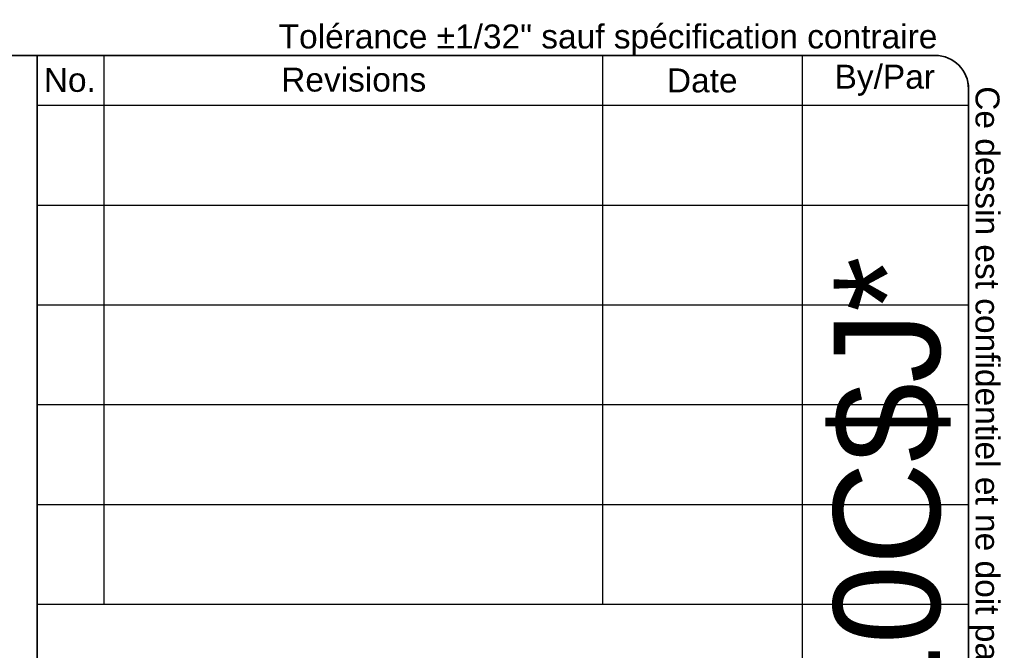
# Model space of a CAD drawing. Header units: inches. Extents: x 2 to 128, y 2 to 83.
# Tile 100 of 100: x 100 to 128, y 65 to 83. Entities that reach past the tile are written whole.
import ezdxf
from ezdxf.enums import TextEntityAlignment as Align

# ---------------------------------------------------------------- set-up
doc = ezdxf.new("R2010")
doc.units = ezdxf.units.IN
doc.header["$LTSCALE"] = 7.686019
doc.header["$MEASUREMENT"] = 0
doc.layers.get('0').update_dxf_attribs({"lineweight": 25})
doc.layers.add('Sketch Geometry(ANSI)', color=7, linetype='Continuous', lineweight=25)
doc.layers.add('Symbols(ANSI)', color=7, linetype='Continuous', lineweight=25)
doc.styles.add('Current-ANSI', font='arial.ttf')
doc.styles.add('Text Style44', font='arialbd.ttf')
doc.styles.add('Text Style83', font='FRE3OF9X.TTF')

# ---------------------------------------------------------------- blocks, each defined once
blk = doc.blocks.new('Title Blocks EXM - ANSI B')
at = {"layer": 'Sketch Geometry(ANSI)'}
for p, q in [((13.25, 10.687), (16.625, 10.687)), ((13.5, 10.687), (13.5, 8.625)), ((15.375, 10.687), (15.375, 8.625)), ((16.125, 10.687), (16.125, 3.5)), ((16.75, 10.562), (16.75, 0.375)), ((13.25, 10.5), (16.75, 10.5)), ((13.25, 10.125), (16.75, 10.125)), ((13.25, 9.75), (16.75, 9.75)), ((16.75, 9.375), (13.25, 9.375)), ((13.25, 9), (16.75, 9)), ((16.75, 9), (16.75, 8.625)), ((13.25, 8.625), (16.75, 8.625))]:
    blk.add_line(p, q, dxfattribs=at)
at = {"layer": 'Sketch Geometry(ANSI)', "linetype": 'Continuous', "lineweight": 35}
for q in [(13.25, 10.687), (13.25, 3.5)]:
    blk.add_line((13.25, 8.625), q, dxfattribs=at)
at = {"layer": 'Sketch Geometry(ANSI)'}
blk.add_arc((16.625, 10.562), 0.125, 0, 90, dxfattribs=at)
at = {"layer": 'Symbols(ANSI)', "color": 7, "char_height": 0.09, "attachment_point": 5, "style": 'Current-ANSI'}
for s, insert, width in [('Revisions', (14.4395, 10.5958), 1.873306), ('By/Par', (16.4354, 10.5938), 0.622018), ('No.', (13.3727, 10.5947), 0.250391), ('Date', (15.7494, 10.5928), 0.751347)]:
    blk.add_mtext(s, dxfattribs=dict(at, insert=insert, width=width))
at = {"layer": 'Symbols(ANSI)', "color": 7, "style": 'Current-ANSI'}
for tag, p in [('REV1', (13.3753, 10.3127)), ('REV1DATE', (15.7496, 10.31)), ('REV1BY', (16.4371, 10.3133)), ('REV2', (13.3734, 9.9377)), ('REV2DATE', (15.7475, 9.9406)), ('REV2BY', (16.4372, 9.9385)), ('REV3', (13.3741, 9.563)), ('REV3DATE', (15.7516, 9.563)), ('REV3BY', (16.4372, 9.5635)), ('REV4', (13.3766, 9.1879)), ('REV4DATE', (15.7516, 9.1879)), ('REV4BY', (16.4411, 9.1885)), ('REV5', (13.3734, 8.8129)), ('REV5DATE', (15.7516, 8.8129)), ('REV5BY', (16.4379, 8.8113)), ('MFG_APPROVED_DATE', (16.3934, 2.3745)), ('DETAIL_REV', (16.2494, 0.9257))]:
    blk.add_attdef(tag, text='', height=0.09, dxfattribs=at).set_placement(p, align=Align.MIDDLE_CENTER)
for tag, p in [('REV1DESC', (13.5255, 10.3098)), ('REV2DESC', (13.5253, 9.9374)), ('REV3DESC', (13.528, 9.5635)), ('REV4DESC', (13.533, 9.1903)), ('REV5DESC', (13.5322, 8.8113)), ('COMPANY', (14.1202, 2.375))]:
    blk.add_attdef(tag, text='', height=0.09, dxfattribs=at).set_placement(p, align=Align.MIDDLE_LEFT)
at = {"layer": 'Symbols(ANSI)', "color": 7, "style": 'Text Style83'}
blk.add_attdef('BARCODE_001', (16.6427, 3.8355), '', height=0.4, rotation=90, dxfattribs=at)
at = {"layer": 'Symbols(ANSI)', "color": 7}
for tag, p, height, style in [('IDW_DATE_001', (16.1526, 2.0799), 0.09, 'Current-ANSI'), ('MATERIEL_001', (13.9591, 1.7815), 0.09, 'Current-ANSI'), ('FINISH_001', (16.1353, 1.4698), 0.09, 'Current-ANSI'), ('COLOR_001', (14.0553, 1.4037), 0.09, 'Current-ANSI'), ('FINISH_002', (16.0762, 1.3198), 0.09, 'Current-ANSI'), ('IDW_DESC_001', (13.8175, 0.8726), 0.09, 'Current-ANSI'), ('Sheet_Number_001', (16.3026, 0.5807), 0.09, 'Current-ANSI'), ('IDW_REV_001', (15.9474, 0.3552), 0.14, 'Text Style44'), ('IDW_NAME_001', (13.6853, 0.3043), 0.14, 'Text Style44'), ('Number_of_sheets_001', (16.5509, 0.3301), 0.09, 'Current-ANSI')]:
    blk.add_attdef(tag, p, '', height=height, dxfattribs=dict(at, style=style))
blk = doc.blocks.new('Borders 10_EXM - B (Inch)')
at = {"layer": 'Sketch Geometry(ANSI)', "linetype": 'Continuous', "lineweight": 35}
for p, q in [((16.3979, 10.6915), (0.5229, 10.6915)), ((16.5229, 0.3795), (16.5229, 10.5665))]:
    blk.add_line(p, q, dxfattribs=at)
blk.add_arc((16.3979, 10.5665), 0.125, 0, 90, dxfattribs=at)
at = {"layer": 'Symbols(ANSI)', "color": 7, "insert": (13.9302, 10.6908), "char_height": 0.09, "attachment_point": 7, "style": 'Current-ANSI'}
blk.add_mtext('Tolérance ±1/32" sauf spécification contraire', dxfattribs=at)
at = {"layer": 'Symbols(ANSI)', "color": 7, "insert": (16.5222, 10.576), "char_height": 0.09, "attachment_point": 7, "rotation": 270, "style": 'Current-ANSI'}
blk.add_mtext('Ce dessin est confidentiel et ne doit pas être reproduit ou utilisé sans le consentement de EXM', dxfattribs=at)
at = {"layer": 'Symbols(ANSI)', "color": 7, "style": 'Current-ANSI'}
blk.add_attdef('FILENAME_AND_PATH_001', (5.9364, 10.7181), '', height=0.09, dxfattribs=at)

msp = doc.modelspace()

# ---------------------------------------------------------------- block references
at = {"xscale": 7.68601940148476, "yscale": 7.68601940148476, "zscale": 7.68601940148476}
msp.add_blockref('Borders 10_EXM - B (Inch)', (0, 0), dxfattribs=at)
ref = msp.add_blockref('Title Blocks EXM - ANSI B', (-1.7458, 0.0349), dxfattribs=dict(xscale=7.68601940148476, yscale=7.68601940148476, zscale=7.68601940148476))
ref.add_attrib('BARCODE_001', '*$H5412ESB302410C$J*', (126.1706, 29.5147), dxfattribs={"layer": 'Symbols(ANSI)', "color": 7, "height": 3.074408, "rotation": 90, "style": 'Text Style83'})

doc.saveas('drawing.dxf')
